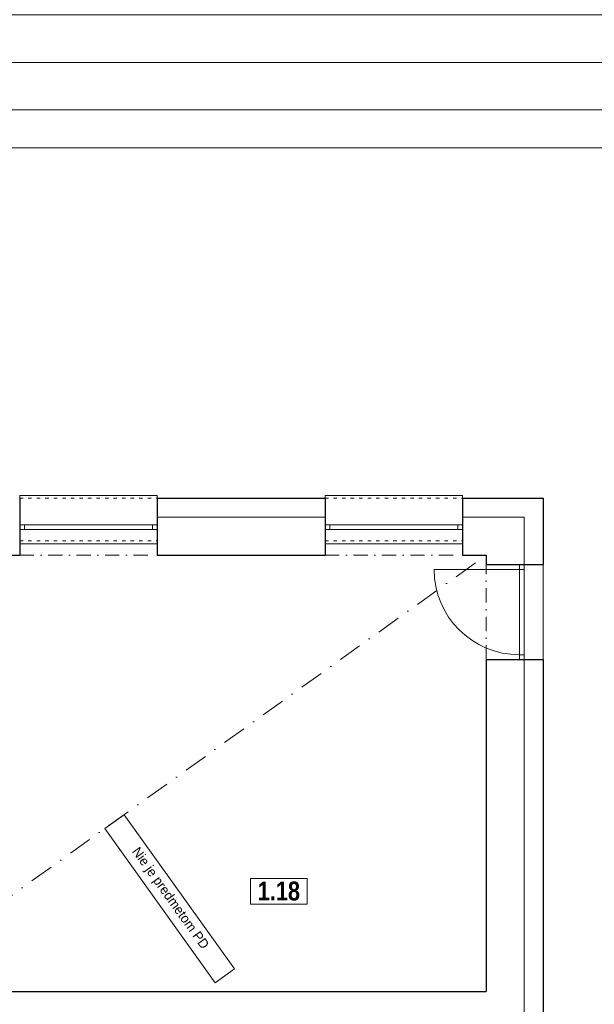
# Model space of a CAD drawing. Header units: millimetres. Extents: x -65956 to 5894746, y -14679 to 163521.
# Tile 74 of 89: x 24580 to 30640, y 34792 to 45171. Entities that reach past the tile are written whole.
import ezdxf

# ---------------------------------------------------------------- set-up
doc = ezdxf.new("R2010")
doc.units = ezdxf.units.MM
for name, pattern in [('__$$DASHDOT$$', [10.01, 5, -2.5, 0.01, -2.5]), ('ACAD_ISO03W100', [30, 12, -18]), ('ČERCHOVANÁ', [1, 0.5, -0.25, 0, -0.25])]:
    doc.linetypes.add(name, pattern=pattern)
doc.layers.get('0').update_dxf_attribs({"lineweight": 5})
doc.layers.get('Defpoints').update_dxf_attribs({"color": 2, "lineweight": 30})
doc.layers.add('- pomocná oramovanie', color=245, linetype='Continuous', lineweight=0, plot=False)
for name, color, linetype, lineweight in [('A-Místnosti-T', 6, 'Continuous', 5), ('H popisky', 30, 'Continuous', 25), ('H stavba', 82, 'Continuous', 30), ('otvor', 163, 'Continuous', 5), ('Tbč stavba', 4, 'ČERCHOVANÁ', 0), ('Tč stavba', 7, 'ACAD_ISO03W100', 5), ('VT sanita', 210, 'Continuous', 5)]:
    doc.layers.add(name, color=color, linetype=linetype, lineweight=lineweight)
doc.styles.add('1-50_ce_2mm_100', font='GOTHIC.TTF', dxfattribs={"height": 100})

# ---------------------------------------------------------------- blocks, each defined once
blk = doc.blocks.new('*T10')
at = {"layer": 'Defpoints', "color": 8, "linetype": 'ByBlock', "lineweight": 0, "transparency": 16777216}
for p, q in [((0, 0), (203, 146)), ((203, 146), (1368, -1480)), ((0, 0), (1165, -1626)), ((1165, -1626), (1368, -1480))]:
    blk.add_line(p, q, dxfattribs=at)
at = {"layer": 'A-Místnosti-T', "color": 0, "transparency": 16777216, "insert": (684, -740), "char_height": 100, "width": 1996, "attachment_point": 5, "rotation": 305.622, "style": '1-50_ce_2mm_100'}
blk.add_mtext('Nie je predmetom PD ', dxfattribs=at)
blk = doc.blocks.new('cxyvyxcvcx')
at = {"layer": '- pomocná oramovanie'}
for points in [[(-136218, -52983), (-178218, -52983), (-178218, -23283), (-136218, -23283)], [(-137118, -52083), (-177318, -52083), (-177318, -24183), (-137118, -24183)]]:
    blk.add_lwpolyline(points, close=True, dxfattribs=at)
blk.add_lwpolyline([(-136718, -52483), (-177718, -52483), (-177718, -23783), (-136718, -23783)], close=True)
blk = doc.blocks.new('*T1178')
at = {"layer": 'Defpoints', "color": 8, "linetype": 'ByBlock', "lineweight": 0, "transparency": 16777216}
for p, q in [((0, 0), (600, 0)), ((0, 0), (0, -271)), ((600, 0), (600, -271)), ((0, -271), (600, -271))]:
    blk.add_line(p, q, dxfattribs=at)
at = {"layer": 'H popisky', "color": 0, "transparency": 16777216, "insert": (300, -135), "char_height": 200, "width": 596, "attachment_point": 5, "style": '1-50_ce_2mm_100'}
blk.add_mtext('{\\fTechnicLite|b1|i0|c2|p2;\\C256;1.18}', dxfattribs=at)

msp = doc.modelspace()

# ---------------------------------------------------------------- linework, layer by layer
at = {"linetype": 'Continuous'}
for p, q in [((26030.1, 39927.03), (27800.1, 39927.03)), ((29250.1, 39927.03), (29900.1, 39927.03)), ((29900.1, 39927.03), (29900.1, 39427.03)), ((29900.1, 38427.03), (29900.1, 34327.03))]:
    msp.add_line(p, q, dxfattribs=at)
at = {"layer": 'H stavba'}
for p, q in [((24580.1, 40127.03), (24580.1, 39527.03)), ((26030.1, 40127.03), (27800.1, 40127.03)), ((26030.1, 40127.03), (26030.1, 39527.03)), ((27800.1, 40127.03), (27800.1, 39527.03)), ((29250.1, 40127.03), (30100.1, 40127.03)), ((29250.1, 40127.03), (29250.1, 39527.03)), ((30100.1, 40127.03), (30100.1, 39427.03)), ((23080.1, 39527.03), (24580.1, 39527.03)), ((26030.1, 39527.03), (27800.1, 39527.03)), ((29250.1, 39527.03), (29500.1, 39527.03)), ((29500.1, 39527.03), (29500.1, 39427.03)), ((29500.1, 39427.03), (30100.1, 39427.03)), ((29500.1, 38427.03), (30100.1, 38427.03)), ((29500.1, 38427.03), (29500.1, 34927.03)), ((30100.1, 38427.03), (30100.1, 34327.03)), ((23080.1, 34927.03), (29500.1, 34927.03))]:
    msp.add_line(p, q, dxfattribs=at)
at = {"layer": 'otvor'}
for p, q in [((26030.1, 39847.03), (24580.1, 39847.03)), ((26030.1, 39797.03), (24580.1, 39797.03)), ((24630.1, 39847.03), (24630.1, 39797.03)), ((25980.1, 39847.03), (25980.1, 39797.03)), ((29250.1, 39847.03), (27800.1, 39847.03)), ((29250.1, 39797.03), (27800.1, 39797.03)), ((27850.1, 39847.03), (27850.1, 39797.03)), ((29200.1, 39847.03), (29200.1, 39797.03)), ((24580.1, 39647.03), (26030.1, 39647.03)), ((27800.1, 39647.03), (29250.1, 39647.03)), ((28950.1, 39377.03), (29900.1, 39377.03)), ((29850.1, 38427.03), (29850.1, 39427.03)), ((29900.1, 38427.03), (29900.1, 39427.03)), ((30100.1, 39427.03), (30100.1, 38427.03)), ((29850.1, 38477.03), (29900.1, 38477.03))]:
    msp.add_line(p, q, dxfattribs=at)
for points in [[(24580.1, 40127.03), (24580.1, 40157.03), (26030.1, 40157.03), (26030.1, 40127.03)], [(27800.1, 40127.03), (27800.1, 40157.03), (29250.1, 40157.03), (29250.1, 40127.03)]]:
    msp.add_lwpolyline(points, dxfattribs=at)
msp.add_arc((29850.1, 39377.03), 900, 180, 270, dxfattribs=at)
at = {"layer": 'Tbč stavba', "ltscale": 300}
for p, q in [((24580.1, 39527.03), (26030.1, 39527.03)), ((27800.1, 39527.03), (29250.1, 39527.03)), ((29500.1, 38427.03), (29500.1, 39427.03))]:
    msp.add_line(p, q, dxfattribs=at)
at = {"layer": 'Tč stavba', "ltscale": 3}
for p, q in [((24580.1, 40127.03), (26030.1, 40127.03)), ((27800.1, 40127.03), (29250.1, 40127.03)), ((24580.1, 39677.03), (26030.1, 39677.03)), ((27800.1, 39677.03), (29250.1, 39677.03))]:
    msp.add_line(p, q, dxfattribs=at)
at = {"layer": 'VT sanita', "linetype": '__$$DASHDOT$$', "ltscale": 50}
msp.add_line((23080.1, 34927.03), (29500.1, 39527.03), dxfattribs=at)

# ---------------------------------------------------------------- block references
for name, p in [('cxyvyxcvcx', (178608.98, 97704.75)), ('cxyvyxcvcx', (177868.41, 68004.75)), ('*T10', (25477.22, 36644.6)), ('*T1178', (27013.6, 36119.95))]:
    msp.add_blockref(name, p)

doc.saveas('drawing.dxf')
